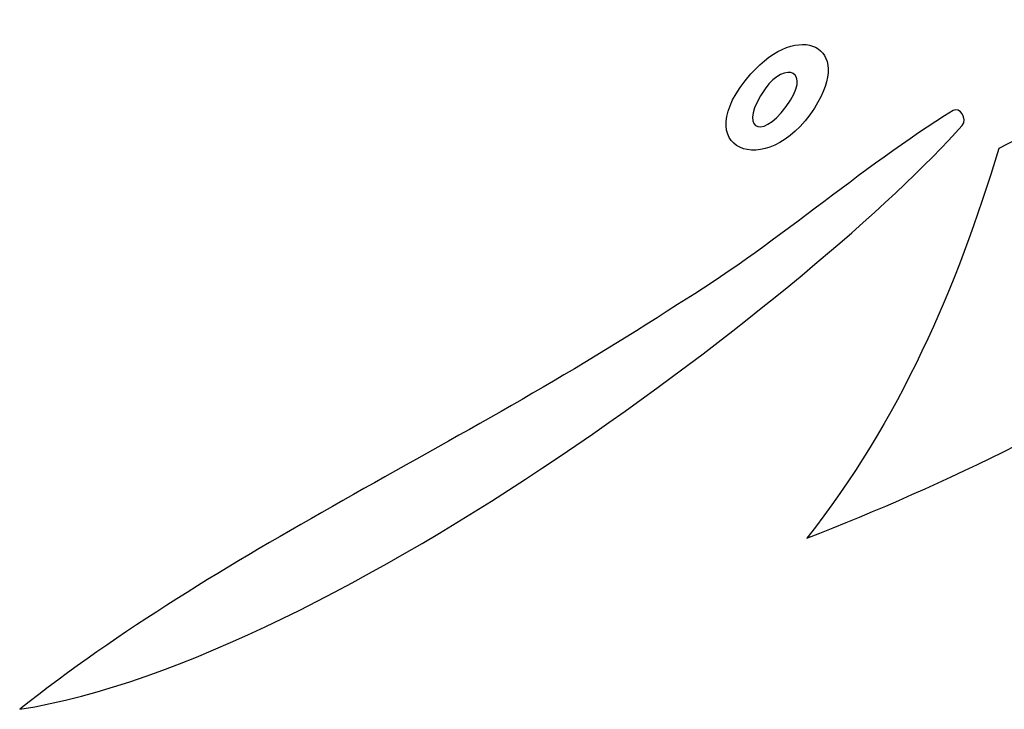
# Model space of a CAD drawing. Header units: inches. Extents: x -3.73 to 3.7, y -1.96 to 1.91.
# Tile 62 of 256: x -1.18 to -0.74, y -1.7 to -1.39. Entities that reach past the tile are written whole.
import ezdxf

# ---------------------------------------------------------------- set-up
doc = ezdxf.new("R2010")
doc.units = ezdxf.units.IN
doc.header["$MEASUREMENT"] = 0
doc.layers.add('Layer 1', color=7, linetype='Continuous')

msp = doc.modelspace()

# ---------------------------------------------------------------- linework, layer by layer
at = {"layer": 'Layer 1', "color": 0}
for points, knots in [([(-0.82577, -1.43072), (-0.80822, -1.40328), (-0.83271, -1.39173), (-0.85388, -1.4157), (-0.85388, -1.4157), (-0.88301, -1.44868), (-0.84707, -1.46404), (-0.82577, -1.43072)], [0, 0, 0, 0, 0.5, 0.5, 0.5, 0.5, 1, 1, 1, 1]), ([(-0.65719, -1.40332), (-0.59677, -1.41087), (-0.53635, -1.41339), (-0.47257, -1.41172), (-0.47257, -1.41172), (-0.5825, -1.49563), (-0.70502, -1.57283), (-0.82922, -1.62067), (-0.82922, -1.62067), (-0.7881, -1.56864), (-0.76293, -1.5099), (-0.74446, -1.44864), (-0.74446, -1.44864), (-0.74446, -1.44864), (-0.65719, -1.40332), (-0.65719, -1.40332)], [0, 0, 0, 0, 0.25, 0.25, 0.25, 0.25, 0.5, 0.5, 0.5, 0.5, 0.75, 0.75, 0.75, 0.75, 1, 1, 1, 1]), ([(-0.84763, -1.42227), (-0.8387, -1.40961), (-0.82639, -1.41419), (-0.83826, -1.4301), (-0.83826, -1.4301), (-0.85006, -1.44591), (-0.85955, -1.43916), (-0.84763, -1.42227)], [0, 0, 0, 0, 0.5, 0.5, 0.5, 0.5, 1, 1, 1, 1]), ([(-1.17663, -1.69619), (-1.08768, -1.6257), (-0.98194, -1.58039), (-0.88628, -1.51745), (-0.88628, -1.51745), (-0.84552, -1.49315), (-0.80532, -1.45698), (-0.76455, -1.4318), (-0.76455, -1.4318), (-0.76178, -1.43009), (-0.75799, -1.43546), (-0.76056, -1.43839), (-0.76056, -1.43839), (-0.8211, -1.50705), (-1.03571, -1.67389), (-1.17663, -1.69619)], [0, 0, 0, 0, 0.25, 0.25, 0.25, 0.25, 0.5, 0.5, 0.5, 0.5, 0.75, 0.75, 0.75, 0.75, 1, 1, 1, 1])]:
    msp.add_open_spline(points, degree=3, knots=knots, dxfattribs=at)

doc.saveas('drawing.dxf')
